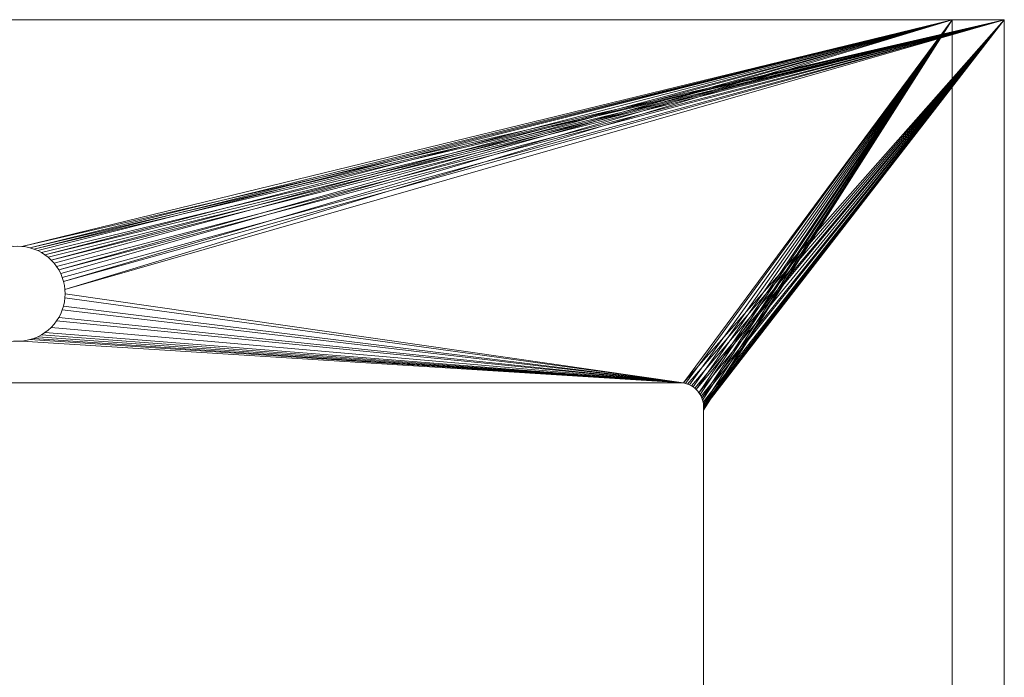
# Model space of a CAD drawing. Header units: millimetres. Extents: x -362 to 358, y -294 to 218.
# Tile 21 of 21: x -1 to 358, y -22 to 218. Entities that reach past the tile are written whole.
import ezdxf

# ---------------------------------------------------------------- set-up
doc = ezdxf.new("R2010")
doc.units = ezdxf.units.MM
doc.layers.add('LUCIDO_1', color=1, linetype='Continuous', lineweight=20, true_color=0xff0000)

# ---------------------------------------------------------------- blocks, each defined once
blk = doc.blocks.new('Group-1')
at = {"layer": 'LUCIDO_1', "color": 190, "linetype": 'Continuous', "lineweight": 15, "true_color": 0x6600ff, "transparency": 33554687}
for points in [[(358, 218, 494.11), (-362, 218, 494.11), (-3.51, 135.28, 494.11), (-2, 135.35, 494.11)], [(358, 218, 494.11), (339, 218, 475.11), (-343, 218, 475.11), (-362, 218, 494.11), (358, 218, 494.11)], [(-343, 218, 475.11), (339, 218, 475.11), (-0.49, 135.28, 475.11), (-2, 135.35, 475.11)], [(-2, 135.35, 494.11), (-0.49, 135.28, 494.11), (358, 218, 494.11)], [(1.01, 135.08, 475.11), (-0.49, 135.28, 475.11), (339, 218, 475.11)], [(358, 218, 494.11), (-0.49, 135.28, 494.11), (1.01, 135.08, 494.11)], [(339, 218, 475.11), (2.49, 134.76, 475.11), (1.01, 135.08, 475.11)], [(1.01, 135.08, 494.11), (2.49, 134.76, 494.11), (358, 218, 494.11)], [(339, 218, 475.11), (3.93, 134.3, 475.11), (2.49, 134.76, 475.11)], [(2.49, 134.76, 494.11), (3.93, 134.3, 494.11), (358, 218, 494.11)], [(5.33, 133.72, 475.11), (3.93, 134.3, 475.11), (339, 218, 475.11)], [(358, 218, 494.11), (3.93, 134.3, 494.11), (5.33, 133.72, 494.11)], [(6.67, 133.02, 475.11), (5.33, 133.72, 475.11), (339, 218, 475.11)], [(5.33, 133.72, 494.11), (6.67, 133.02, 494.11), (358, 218, 494.11)], [(339, 218, 475.11), (7.95, 132.21, 475.11), (6.67, 133.02, 475.11)], [(6.67, 133.02, 494.11), (7.95, 132.21, 494.11), (358, 218, 494.11)], [(9.15, 131.29, 475.11), (7.95, 132.21, 475.11), (339, 218, 475.11)], [(7.95, 132.21, 494.11), (9.15, 131.29, 494.11), (358, 218, 494.11)], [(339, 218, 475.11), (10.27, 130.27, 475.11), (9.15, 131.29, 475.11)], [(9.15, 131.29, 494.11), (10.27, 130.27, 494.11), (358, 218, 494.11)], [(11.29, 129.15, 475.11), (10.27, 130.27, 475.11), (339, 218, 475.11)], [(358, 218, 494.11), (10.27, 130.27, 494.11), (11.29, 129.15, 494.11)], [(12.21, 127.95, 475.11), (11.29, 129.15, 475.11), (339, 218, 475.11)], [(11.29, 129.15, 494.11), (12.21, 127.95, 494.11), (358, 218, 494.11)], [(339, 218, 475.11), (13.02, 126.67, 475.11), (12.21, 127.95, 475.11)], [(12.21, 127.95, 494.11), (13.02, 126.67, 494.11), (358, 218, 494.11)], [(13.72, 125.33, 475.11), (13.02, 126.67, 475.11), (339, 218, 475.11)], [(358, 218, 494.11), (13.02, 126.67, 494.11), (13.72, 125.33, 494.11)], [(14.3, 123.93, 475.11), (13.72, 125.33, 475.11), (339, 218, 475.11)], [(13.72, 125.33, 494.11), (14.3, 123.93, 494.11), (358, 218, 494.11)], [(339, 218, 475.11), (14.76, 122.49, 475.11), (14.3, 123.93, 475.11)], [(14.3, 123.93, 494.11), (14.76, 122.49, 494.11), (358, 218, 494.11)], [(15.08, 121.01, 475.11), (14.76, 122.49, 475.11), (339, 218, 475.11)], [(358, 218, 494.11), (14.76, 122.49, 494.11), (15.08, 121.01, 494.11)], [(339, 218, 475.11), (15.28, 119.51, 475.11), (15.08, 121.01, 475.11)], [(15.08, 121.01, 494.11), (15.28, 119.51, 494.11), (358, 218, 494.11)], [(339, 218, 475.11), (241.01, 85.45, 475.11), (15.35, 118, 475.11), (15.28, 119.51, 475.11)], [(358, 218, 494.11), (15.28, 119.51, 494.11), (15.35, 118, 494.11), (241.01, 85.45, 494.11)], [(241.74, 85.28, 475.11), (241.01, 85.45, 475.11), (339, 218, 475.11)], [(358, 218, 494.11), (241.01, 85.45, 494.11), (241.74, 85.28, 494.11)], [(242.46, 85.04, 475.11), (241.74, 85.28, 475.11), (339, 218, 475.11)], [(241.74, 85.28, 494.11), (242.46, 85.04, 494.11), (358, 218, 494.11)], [(339, 218, 475.11), (243.15, 84.75, 475.11), (242.46, 85.04, 475.11)], [(358, 218, 494.11), (242.46, 85.04, 494.11), (243.15, 84.75, 494.11)], [(243.82, 84.4, 475.11), (243.15, 84.75, 475.11), (339, 218, 475.11)], [(243.15, 84.75, 494.11), (243.82, 84.4, 494.11), (358, 218, 494.11)], [(339, 218, 475.11), (244.46, 83.99, 475.11), (243.82, 84.4, 475.11)], [(358, 218, 494.11), (243.82, 84.4, 494.11), (244.46, 83.99, 494.11)], [(245.06, 83.53, 475.11), (244.46, 83.99, 475.11), (339, 218, 475.11)], [(244.46, 83.99, 494.11), (245.06, 83.53, 494.11), (358, 218, 494.11)], [(339, 218, 475.11), (245.62, 83.03, 475.11), (245.06, 83.53, 475.11)], [(245.06, 83.53, 494.11), (245.62, 83.03, 494.11), (358, 218, 494.11)], [(246.13, 82.48, 475.11), (245.62, 83.03, 475.11), (339, 218, 475.11)], [(358, 218, 494.11), (245.62, 83.03, 494.11), (246.13, 82.48, 494.11)], [(339, 218, 475.11), (246.6, 81.88, 475.11), (246.13, 82.48, 475.11)], [(246.13, 82.48, 494.11), (246.6, 81.88, 494.11), (358, 218, 494.11)], [(247.01, 81.25, 475.11), (246.6, 81.88, 475.11), (339, 218, 475.11)], [(358, 218, 494.11), (246.6, 81.88, 494.11), (247.01, 81.25, 494.11)], [(247.37, 80.59, 475.11), (247.01, 81.25, 475.11), (339, 218, 475.11)], [(247.01, 81.25, 494.11), (247.37, 80.59, 494.11), (358, 218, 494.11)], [(339, 218, 475.11), (247.67, 79.9, 475.11), (247.37, 80.59, 475.11)], [(247.37, 80.59, 494.11), (247.67, 79.9, 494.11), (358, 218, 494.11)], [(247.92, 79.18, 475.11), (247.67, 79.9, 475.11), (339, 218, 475.11)], [(358, 218, 494.11), (247.67, 79.9, 494.11), (247.92, 79.18, 494.11)], [(248.1, 78.45, 475.11), (247.92, 79.18, 475.11), (339, 218, 475.11)], [(247.92, 79.18, 494.11), (248.1, 78.45, 494.11), (358, 218, 494.11)], [(339, 218, 475.11), (248.22, 77.71, 475.11), (248.1, 78.45, 475.11)], [(248.1, 78.45, 494.11), (248.22, 77.71, 494.11), (358, 218, 494.11)], [(248.2, -204.55, 475.11), (248.2, 75.45, 475.11), (339, 218, 475.11), (339, -275, 475.11)], [(248.2, 75.45, 475.11), (248.27, 76.2, 475.11), (339, 218, 475.11)], [(358, -294, 494.11), (358, 218, 494.11), (248.27, 76.2, 494.11), (248.2, -204.55, 494.11)], [(248.28, 76.95, 475.11), (248.22, 77.71, 475.11), (339, 218, 475.11)], [(248.22, 77.71, 494.11), (248.28, 76.95, 494.11), (358, 218, 494.11)], [(339, 218, 475.11), (248.27, 76.2, 475.11), (248.28, 76.95, 475.11)], [(358, 218, 494.11), (248.28, 76.95, 494.11), (248.27, 76.2, 494.11)], [(358, -294, 494.11), (339, -275, 475.11), (339, 218, 475.11), (358, 218, 494.11), (358, -294, 494.11)], [(-0.49, 135.28, 475.11), (-0.49, 135.28, 494.11), (-2, 135.35, 494.11), (-2, 135.35, 475.11), (-0.49, 135.28, 475.11)], [(1.01, 135.08, 475.11), (1.01, 135.08, 494.11), (-0.49, 135.28, 494.11), (-0.49, 135.28, 475.11), (1.01, 135.08, 475.11)], [(2.49, 134.76, 475.11), (2.49, 134.76, 494.11), (1.01, 135.08, 494.11), (1.01, 135.08, 475.11), (2.49, 134.76, 475.11)], [(3.93, 134.3, 475.11), (3.93, 134.3, 494.11), (2.49, 134.76, 494.11), (2.49, 134.76, 475.11), (3.93, 134.3, 475.11)], [(5.33, 133.72, 475.11), (5.33, 133.72, 494.11), (3.93, 134.3, 494.11), (3.93, 134.3, 475.11), (5.33, 133.72, 475.11)], [(6.67, 133.02, 475.11), (6.67, 133.02, 494.11), (5.33, 133.72, 494.11), (5.33, 133.72, 475.11), (6.67, 133.02, 475.11)], [(7.95, 132.21, 475.11), (7.95, 132.21, 494.11), (6.67, 133.02, 494.11), (6.67, 133.02, 475.11), (7.95, 132.21, 475.11)], [(9.15, 131.29, 475.11), (9.15, 131.29, 494.11), (7.95, 132.21, 494.11), (7.95, 132.21, 475.11), (9.15, 131.29, 475.11)], [(10.27, 130.27, 475.11), (10.27, 130.27, 494.11), (9.15, 131.29, 494.11), (9.15, 131.29, 475.11), (10.27, 130.27, 475.11)], [(11.29, 129.15, 475.11), (11.29, 129.15, 494.11), (10.27, 130.27, 494.11), (10.27, 130.27, 475.11), (11.29, 129.15, 475.11)], [(12.21, 127.95, 475.11), (12.21, 127.95, 494.11), (11.29, 129.15, 494.11), (11.29, 129.15, 475.11), (12.21, 127.95, 475.11)], [(13.02, 126.67, 475.11), (13.02, 126.67, 494.11), (12.21, 127.95, 494.11), (12.21, 127.95, 475.11), (13.02, 126.67, 475.11)], [(13.72, 125.33, 475.11), (13.72, 125.33, 494.11), (13.02, 126.67, 494.11), (13.02, 126.67, 475.11), (13.72, 125.33, 475.11)], [(14.3, 123.93, 475.11), (14.3, 123.93, 494.11), (13.72, 125.33, 494.11), (13.72, 125.33, 475.11), (14.3, 123.93, 475.11)], [(14.76, 122.49, 475.11), (14.76, 122.49, 494.11), (14.3, 123.93, 494.11), (14.3, 123.93, 475.11), (14.76, 122.49, 475.11)], [(15.08, 121.01, 475.11), (15.08, 121.01, 494.11), (14.76, 122.49, 494.11), (14.76, 122.49, 475.11), (15.08, 121.01, 475.11)], [(15.28, 119.51, 475.11), (15.28, 119.51, 494.11), (15.08, 121.01, 494.11), (15.08, 121.01, 475.11), (15.28, 119.51, 475.11)], [(15.35, 118, 475.11), (15.35, 118, 494.11), (15.28, 119.51, 494.11), (15.28, 119.51, 475.11), (15.35, 118, 475.11)], [(14.76, 113.51, 475.11), (14.76, 113.51, 494.11), (15.08, 114.99, 494.11), (15.08, 114.99, 475.11), (14.76, 113.51, 475.11)], [(241.01, 85.45, 475.11), (14.76, 113.51, 475.11), (15.08, 114.99, 475.11)], [(15.08, 114.99, 494.11), (14.76, 113.51, 494.11), (241.01, 85.45, 494.11)], [(15.08, 114.99, 475.11), (15.08, 114.99, 494.11), (15.28, 116.49, 494.11), (15.28, 116.49, 475.11), (15.08, 114.99, 475.11)], [(15.08, 114.99, 475.11), (15.28, 116.49, 475.11), (241.01, 85.45, 475.11)], [(241.01, 85.45, 494.11), (15.28, 116.49, 494.11), (15.08, 114.99, 494.11)], [(15.28, 116.49, 475.11), (15.28, 116.49, 494.11), (15.35, 118, 494.11), (15.35, 118, 475.11), (15.28, 116.49, 475.11)], [(241.01, 85.45, 475.11), (15.28, 116.49, 475.11), (15.35, 118, 475.11)], [(241.01, 85.45, 494.11), (15.35, 118, 494.11), (15.28, 116.49, 494.11)], [(13.72, 110.67, 475.11), (13.72, 110.67, 494.11), (14.3, 112.07, 494.11), (14.3, 112.07, 475.11), (13.72, 110.67, 475.11)], [(13.72, 110.67, 475.11), (14.3, 112.07, 475.11), (241.01, 85.45, 475.11)], [(241.01, 85.45, 494.11), (14.3, 112.07, 494.11), (13.72, 110.67, 494.11)], [(14.3, 112.07, 475.11), (14.3, 112.07, 494.11), (14.76, 113.51, 494.11), (14.76, 113.51, 475.11), (14.3, 112.07, 475.11)], [(14.3, 112.07, 475.11), (14.76, 113.51, 475.11), (241.01, 85.45, 475.11)], [(241.01, 85.45, 494.11), (14.76, 113.51, 494.11), (14.3, 112.07, 494.11)], [(11.29, 106.85, 475.11), (11.29, 106.85, 494.11), (12.21, 108.05, 494.11), (12.21, 108.05, 475.11), (11.29, 106.85, 475.11)], [(11.29, 106.85, 475.11), (12.21, 108.05, 475.11), (241.01, 85.45, 475.11)], [(241.01, 85.45, 494.11), (12.21, 108.05, 494.11), (11.29, 106.85, 494.11)], [(12.21, 108.05, 475.11), (12.21, 108.05, 494.11), (13.02, 109.33, 494.11), (13.02, 109.33, 475.11), (12.21, 108.05, 475.11)], [(241.01, 85.45, 475.11), (12.21, 108.05, 475.11), (13.02, 109.33, 475.11)], [(13.02, 109.33, 494.11), (12.21, 108.05, 494.11), (241.01, 85.45, 494.11)], [(13.02, 109.33, 475.11), (13.02, 109.33, 494.11), (13.72, 110.67, 494.11), (13.72, 110.67, 475.11), (13.02, 109.33, 475.11)], [(241.01, 85.45, 475.11), (13.02, 109.33, 475.11), (13.72, 110.67, 475.11)], [(13.72, 110.67, 494.11), (13.02, 109.33, 494.11), (241.01, 85.45, 494.11)], [(7.95, 103.79, 475.11), (7.95, 103.79, 494.11), (9.15, 104.71, 494.11), (9.15, 104.71, 475.11), (7.95, 103.79, 475.11)], [(241.01, 85.45, 475.11), (7.95, 103.79, 475.11), (9.15, 104.71, 475.11)], [(9.15, 104.71, 494.11), (7.95, 103.79, 494.11), (241.01, 85.45, 494.11)], [(9.15, 104.71, 475.11), (9.15, 104.71, 494.11), (10.27, 105.73, 494.11), (10.27, 105.73, 475.11), (9.15, 104.71, 475.11)], [(9.15, 104.71, 475.11), (10.27, 105.73, 475.11), (241.01, 85.45, 475.11)], [(241.01, 85.45, 494.11), (10.27, 105.73, 494.11), (9.15, 104.71, 494.11)], [(10.27, 105.73, 475.11), (10.27, 105.73, 494.11), (11.29, 106.85, 494.11), (11.29, 106.85, 475.11), (10.27, 105.73, 475.11)], [(241.01, 85.45, 475.11), (10.27, 105.73, 475.11), (11.29, 106.85, 475.11)], [(11.29, 106.85, 494.11), (10.27, 105.73, 494.11), (241.01, 85.45, 494.11)], [(241.01, 85.45, 475.11), (-244.61, 85.45, 475.11), (-3.51, 100.72, 475.11), (-2, 100.65, 475.11)], [(-244.61, 85.45, 494.11), (241.01, 85.45, 494.11), (-0.49, 100.72, 494.11), (-2, 100.65, 494.11)], [(-2, 100.65, 475.11), (-2, 100.65, 494.11), (-0.49, 100.72, 494.11), (-0.49, 100.72, 475.11), (-2, 100.65, 475.11)], [(-2, 100.65, 475.11), (-0.49, 100.72, 475.11), (241.01, 85.45, 475.11)], [(-0.49, 100.72, 475.11), (-0.49, 100.72, 494.11), (1.01, 100.92, 494.11), (1.01, 100.92, 475.11), (-0.49, 100.72, 475.11)], [(241.01, 85.45, 475.11), (-0.49, 100.72, 475.11), (1.01, 100.92, 475.11)], [(1.01, 100.92, 494.11), (-0.49, 100.72, 494.11), (241.01, 85.45, 494.11)], [(1.01, 100.92, 475.11), (1.01, 100.92, 494.11), (2.49, 101.24, 494.11), (2.49, 101.24, 475.11), (1.01, 100.92, 475.11)], [(1.01, 100.92, 475.11), (2.49, 101.24, 475.11), (241.01, 85.45, 475.11)], [(241.01, 85.45, 494.11), (2.49, 101.24, 494.11), (1.01, 100.92, 494.11)], [(2.49, 101.24, 475.11), (2.49, 101.24, 494.11), (3.93, 101.7, 494.11), (3.93, 101.7, 475.11), (2.49, 101.24, 475.11)], [(2.49, 101.24, 475.11), (3.93, 101.7, 475.11), (241.01, 85.45, 475.11)], [(3.93, 101.7, 494.11), (2.49, 101.24, 494.11), (241.01, 85.45, 494.11)], [(3.93, 101.7, 475.11), (3.93, 101.7, 494.11), (5.33, 102.28, 494.11), (5.33, 102.28, 475.11), (3.93, 101.7, 475.11)], [(241.01, 85.45, 475.11), (3.93, 101.7, 475.11), (5.33, 102.28, 475.11)], [(241.01, 85.45, 494.11), (5.33, 102.28, 494.11), (3.93, 101.7, 494.11)], [(5.33, 102.28, 475.11), (5.33, 102.28, 494.11), (6.67, 102.98, 494.11), (6.67, 102.98, 475.11), (5.33, 102.28, 475.11)], [(5.33, 102.28, 475.11), (6.67, 102.98, 475.11), (241.01, 85.45, 475.11)], [(6.67, 102.98, 494.11), (5.33, 102.28, 494.11), (241.01, 85.45, 494.11)], [(6.67, 102.98, 475.11), (6.67, 102.98, 494.11), (7.95, 103.79, 494.11), (7.95, 103.79, 475.11), (6.67, 102.98, 475.11)], [(6.67, 102.98, 475.11), (7.95, 103.79, 475.11), (241.01, 85.45, 475.11)], [(241.01, 85.45, 494.11), (7.95, 103.79, 494.11), (6.67, 102.98, 494.11)], [(-244.61, 85.45, 494.11), (-244.61, 85.45, 475.11), (241.01, 85.45, 475.11), (241.01, 85.45, 494.11), (-244.61, 85.45, 494.11)], [(241.74, 85.28, 475.11), (241.74, 85.28, 494.11), (241.01, 85.45, 494.11), (241.01, 85.45, 475.11), (241.74, 85.28, 475.11)], [(242.46, 85.04, 475.11), (242.46, 85.04, 494.11), (241.74, 85.28, 494.11), (241.74, 85.28, 475.11), (242.46, 85.04, 475.11)], [(243.15, 84.75, 475.11), (243.15, 84.75, 494.11), (242.46, 85.04, 494.11), (242.46, 85.04, 475.11), (243.15, 84.75, 475.11)], [(243.82, 84.4, 475.11), (243.82, 84.4, 494.11), (243.15, 84.75, 494.11), (243.15, 84.75, 475.11), (243.82, 84.4, 475.11)], [(244.46, 83.99, 475.11), (244.46, 83.99, 494.11), (243.82, 84.4, 494.11), (243.82, 84.4, 475.11), (244.46, 83.99, 475.11)], [(245.06, 83.53, 475.11), (245.06, 83.53, 494.11), (244.46, 83.99, 494.11), (244.46, 83.99, 475.11), (245.06, 83.53, 475.11)], [(245.62, 83.03, 475.11), (245.62, 83.03, 494.11), (245.06, 83.53, 494.11), (245.06, 83.53, 475.11), (245.62, 83.03, 475.11)], [(246.13, 82.48, 475.11), (246.13, 82.48, 494.11), (245.62, 83.03, 494.11), (245.62, 83.03, 475.11), (246.13, 82.48, 475.11)], [(246.6, 81.88, 475.11), (246.6, 81.88, 494.11), (246.13, 82.48, 494.11), (246.13, 82.48, 475.11), (246.6, 81.88, 475.11)], [(247.01, 81.25, 475.11), (247.01, 81.25, 494.11), (246.6, 81.88, 494.11), (246.6, 81.88, 475.11), (247.01, 81.25, 475.11)], [(247.37, 80.59, 475.11), (247.37, 80.59, 494.11), (247.01, 81.25, 494.11), (247.01, 81.25, 475.11), (247.37, 80.59, 475.11)], [(247.67, 79.9, 475.11), (247.67, 79.9, 494.11), (247.37, 80.59, 494.11), (247.37, 80.59, 475.11), (247.67, 79.9, 475.11)], [(247.92, 79.18, 475.11), (247.92, 79.18, 494.11), (247.67, 79.9, 494.11), (247.67, 79.9, 475.11), (247.92, 79.18, 475.11)], [(248.1, 78.45, 475.11), (248.1, 78.45, 494.11), (247.92, 79.18, 494.11), (247.92, 79.18, 475.11), (248.1, 78.45, 475.11)], [(248.22, 77.71, 475.11), (248.22, 77.71, 494.11), (248.1, 78.45, 494.11), (248.1, 78.45, 475.11), (248.22, 77.71, 475.11)], [(248.27, 76.2, 494.11), (248.2, 75.45, 494.11), (248.2, -204.55, 494.11)], [(248.2, 75.45, 475.11), (248.2, 75.45, 494.11), (248.27, 76.2, 494.11), (248.27, 76.2, 475.11), (248.2, 75.45, 475.11)], [(248.2, 75.45, 494.11), (248.2, 75.45, 475.11), (248.2, -204.55, 475.11), (248.2, -204.55, 494.11), (248.2, 75.45, 494.11)], [(248.28, 76.95, 475.11), (248.28, 76.95, 494.11), (248.22, 77.71, 494.11), (248.22, 77.71, 475.11), (248.28, 76.95, 475.11)], [(248.27, 76.2, 475.11), (248.27, 76.2, 494.11), (248.28, 76.95, 494.11), (248.28, 76.95, 475.11), (248.27, 76.2, 475.11)]]:
    blk.add_polyline3d(points, dxfattribs=at)

msp = doc.modelspace()

# ---------------------------------------------------------------- block references
at = {"layer": 'LUCIDO_1', "color": 190, "true_color": 0x6600ff, "transparency": 33554687}
msp.add_blockref('Group-1', (0, 0), dxfattribs=at)

doc.saveas('drawing.dxf')
